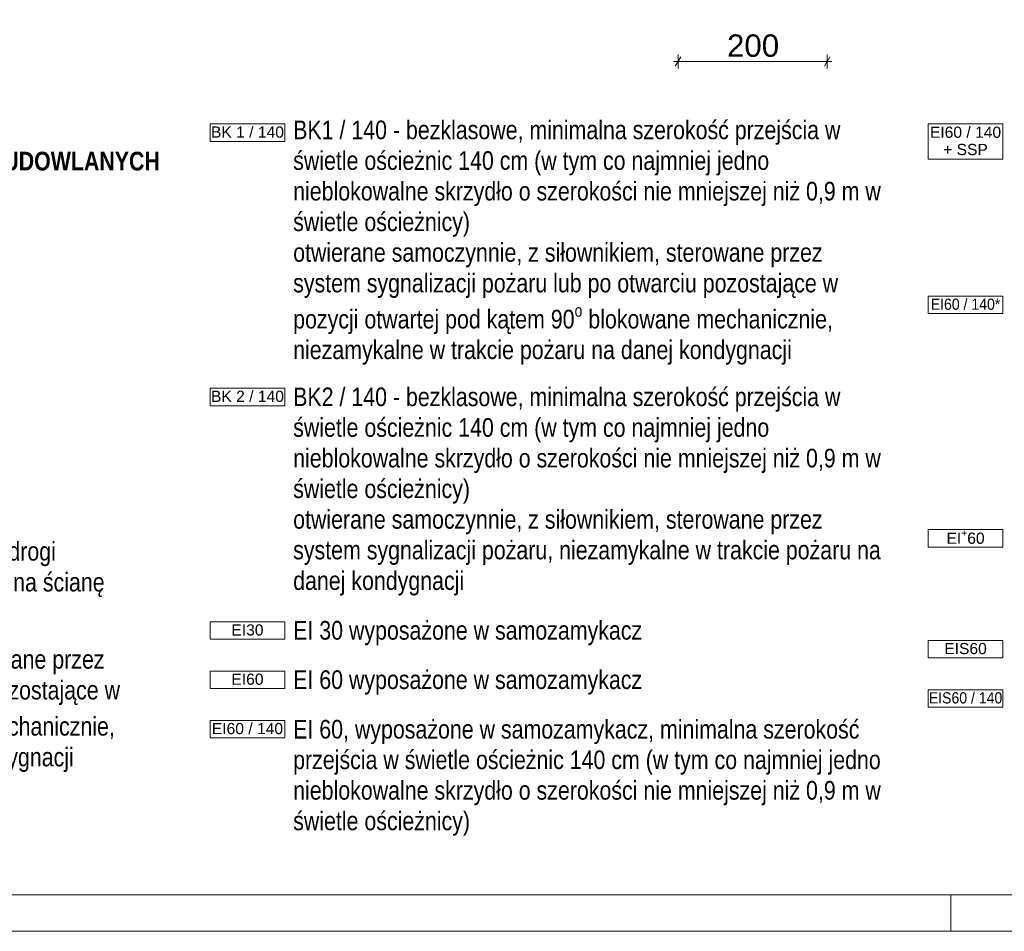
# Paper-space layout 'AP-04 STREFY POŻAROWE I EWAKUACJA - PIĘTRO 2' of a CAD drawing. Header units: millimetres. Extents: x 0 to 594, y 0 to 450.
# Tile 2 of 20: x 109 to 241, y 0 to 122. Entities that reach past the tile are written whole.
import ezdxf
from ezdxf.xclip import XClip

# ---------------------------------------------------------------- set-up
doc = ezdxf.new("R2010")
doc.units = ezdxf.units.MM
doc.header["$MEASUREMENT"] = 0
doc.header["$XCLIPFRAME"] = 0
for name, color, linetype, lineweight in [('A_Arkusz_Nr_pióra__1', 7, 'Continuous', 20), ('A_niewidoczne_Nr_pióra__1', 7, 'Continuous', 20), ('A_ppoż proj_Nr_pióra__1', 7, 'Continuous', 20)]:
    doc.layers.add(name, color=color, linetype=linetype, lineweight=lineweight)
for name, color, linetype, lineweight, true_color in [('A_Arkusz_Nr_pióra__237', 7, 'Continuous', 5, 0x343434), ('A_wymiary_Nr_pióra__102', 7, 'Continuous', 5, 0x009832), ('A_wymiary_Nr_pióra__70', 7, 'Continuous', 5, 0x65fe00)]:
    doc.layers.add(name, color=color, linetype=linetype, lineweight=lineweight, true_color=true_color)
doc.layers.add('A_podrys', color=7, linetype='Continuous')
doc.styles.add('STYL_AUTOMATYCZNY_1', font='arial.ttf')
doc.styles.add('STYL_AUTOMATYCZNY_2', font='ARIALN.TTF')
doc.styles.add('STYL_AUTOMATYCZNY_4', font='arial.ttf')
doc.styles.add('STYL_AUTOMATYCZNY_5', font='ARIALN.TTF')
doc.styles.add('STYL_AUTOMATYCZNY_6', font='arial.ttf', dxfattribs={"width": 0.9})

# ---------------------------------------------------------------- blocks, each defined once
blk = doc.blocks.new('Rysunek_1_1', base_point=(-1568.34, -187.27))
at = {"layer": 'A_wymiary_Nr_pióra__102', "color": 104, "linetype": 'Continuous', "lineweight": 5, "true_color": 0x009832}
for p, q in [((197.41, 115.7), (197.41, 117.58)), ((217.41, 115.7), (217.41, 117.58)), ((196.8, 116.64), (197.41, 116.64)), ((197.41, 116.64), (217.41, 116.64)), ((217.41, 116.64), (218.02, 116.64))]:
    blk.add_line(p, q, dxfattribs=at)
at = {"layer": 'A_wymiary_Nr_pióra__70', "color": 70, "linetype": 'Continuous', "lineweight": 5, "true_color": 0x65fe00}
for p, q in [((197.77, 117.26), (197.05, 116.01)), ((217.05, 116.01), (217.77, 117.26))]:
    blk.add_line(p, q, dxfattribs=at)
at = {"layer": 'A_wymiary_Nr_pióra__70', "color": 70, "linetype": 'Continuous', "lineweight": 5, "true_color": 0x65fe00, "insert": (203.98, 117.24), "char_height": 3, "width": 6.8645, "attachment_point": 7, "style": 'STYL_AUTOMATYCZNY_4'}
blk.add_mtext('\\A1;{\\pql;\\fArial|b0|i0|c238|p0;\\W1.000000;200}', dxfattribs=at)

psp = doc.layouts.new('AP-04 STREFY POŻAROWE I EWAKUACJA - PIĘTRO 2')

# ---------------------------------------------------------------- linework, layer by layer
at = {"layer": 'A_Arkusz_Nr_pióra__1', "color": 7, "linetype": 'Continuous', "lineweight": 20}
psp.add_line((589.1, 4.9), (29.9, 4.9), dxfattribs=at)
at = {"layer": 'A_Arkusz_Nr_pióra__1', "color": 7, "linetype": 'Continuous', "lineweight": 20, "flags": 128}
psp.add_lwpolyline([(0, 450), (594, 450), (594, 0), (0, 0)], close=True, dxfattribs=at)
at = {"layer": 'A_Arkusz_Nr_pióra__237', "color": 250, "linetype": 'Continuous', "lineweight": 5, "true_color": 0x343434}
psp.add_line((234, 0), (234, 4.9), dxfattribs=at)
at = {"layer": 'A_ppoż proj_Nr_pióra__1', "color": 7, "linetype": 'Continuous', "lineweight": 20, "flags": 128}
for points in [[(134.68, 108.29), (144.67, 108.29), (144.67, 105.93), (134.68, 105.93)], [(230.97, 108.29), (240.95, 108.29), (240.95, 103.57), (230.97, 103.57)], [(230.97, 85.2), (240.95, 85.2), (240.95, 82.84), (230.97, 82.84)], [(134.68, 72.84), (144.67, 72.84), (144.67, 70.49), (134.68, 70.49)], [(230.97, 53.87), (240.95, 53.87), (240.95, 51.52), (230.97, 51.52)], [(134.68, 41.52), (144.67, 41.52), (144.67, 39.16), (134.68, 39.16)], [(230.97, 39.02), (240.95, 39.02), (240.95, 36.66), (230.97, 36.66)], [(134.68, 34.9), (144.67, 34.9), (144.67, 32.55), (134.68, 32.55)], [(230.97, 32.4), (240.95, 32.4), (240.95, 30.05), (230.97, 30.05)], [(134.68, 28.28), (144.67, 28.28), (144.67, 25.93), (134.68, 25.93)]]:
    psp.add_lwpolyline(points, close=True, dxfattribs=at)

# ---------------------------------------------------------------- block references
at = {"layer": 'A_podrys', "color": 37, "linetype": 'Continuous', "lineweight": 5, "true_color": 0x656532}
ref = psp.add_blockref('Rysunek_1_1', (-1568.34, -187.27), dxfattribs=at)
XClip(ref).set_block_clipping_path([(49.3481679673, 105.4493491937), (589.1, 445.1)])

# ---------------------------------------------------------------- texts
at = {"layer": 'A_niewidoczne_Nr_pióra__1', "color": 7, "linetype": 'Continuous', "lineweight": 20, "char_height": 2.5, "width": 79.714, "attachment_point": 4, "style": 'STYL_AUTOMATYCZNY_2'}
for s, insert, line_spacing_factor in [('\\A1;{\\pql;\\fArial Narrow|b0|i0|c238|p0;\\W1.000000;BK1 / 140 - bezklasowe, minimalna szerokość przejścia w świetle ościeżnic 140 cm (w tym co najmniej jedno nieblokowalne skrzydło o szerokości nie mniejszej niż 0,9 m w świetle ościeżnicy)\\P\\pql;\\fArial Narrow|b0|i0|c238|p0;\\W1.000000;otwierane samoczynnie, z siłownikiem, sterowane przez system sygnalizacji pożaru lub po otwarciu pozostające w pozycji otwartej pod kątem 90\\fArial Narrow|b0|i0|c238|p0;\\W1.000000;\\A1{\\H.66x;\\So^  ;}\\fArial Narrow|b0|i0|c238|p0;\\W1.000000; blokowane mechanicznie, niezamykalne w trakcie pożaru na danej kondygnacji}', (145.81, 92.36), 0.985747), ('\\A1;{\\pql;\\fArial Narrow|b0|i0|c238|p0;\\W1.000000;BK2 / 140 - bezklasowe, minimalna szerokość przejścia w świetle ościeżnic 140 cm (w tym co najmniej jedno nieblokowalne skrzydło o szerokości nie mniejszej niż 0,9 m w świetle ościeżnicy)\\P\\pql;\\fArial Narrow|b0|i0|c238|p0;\\W1.000000;otwierane samoczynnie, z siłownikiem, sterowane przez system sygnalizacji pożaru, niezamykalne w trakcie pożaru na danej kondygnacji}', (145.81, 58.98), 0.985728), ('\\A1;{\\pql;\\fArial Narrow|b0|i0|c238|p0;\\W1.000000;BK - bezklasowe, jeśli zmniejszają szerokość drogi ewakuacyjnej, należy wymienić na wykładane na ścianę}', (49.53, 48.52), 0.992932), ('\\A1;{\\pql;\\fArial Narrow|b0|i0|c238|p0;\\W1.000000;BK1 - bezklasowe,\\P\\pql;\\fArial Narrow|b0|i0|c238|p0;\\W1.000000;otwierane samoczynnie, z siłownikiem, sterowane przez system sygnalizacji pożaru lub po otwarciu pozostające w pozycji otwartej pod kątem 90\\fArial Narrow|b0|i0|c238|p0;\\W1.000000;\\A1{\\H.66x;\\So^  ;}\\fArial Narrow|b0|i0|c238|p0;\\W1.000000; blokowane mechanicznie, niezamykalne w trakcie pożaru na danej kondygnacji}', (49.53, 31.61), 0.989796), ('\\A1;{\\pql;\\fArial Narrow|b0|i0|c238|p0;\\W1.000000;EI 60, wyposażone w samozamykacz, minimalna szerokość przejścia w świetle ościeżnic 140 cm (w tym co najmniej jedno nieblokowalne skrzydło o szerokości nie mniejszej niż 0,9 m w świetle ościeżnicy)}', (145.81, 20.58), 0.983094)]:
    psp.add_mtext(s, dxfattribs=dict(at, insert=insert, line_spacing_factor=line_spacing_factor))
at = {"layer": 'A_niewidoczne_Nr_pióra__1', "color": 7, "linetype": 'Continuous', "lineweight": 20, "insert": (37.9, 105.06), "char_height": 2.5, "attachment_point": 4, "line_spacing_factor": 0.854756, "style": 'STYL_AUTOMATYCZNY_5'}
psp.add_mtext('\\A1;{\\pql;\\fArial Narrow|b1|i0|c238|p0;\\L\\W1.000000;\\LLEGENDA:\\P\\pql;\\fArial Narrow|b1|i0|c238|p0;\\l\\W1.000000;\\lKLASA ODPORNOŚCI OGNIOWEJ ELEMENTÓW BUDOWLANYCH}', dxfattribs=at)
at = {"layer": 'A_niewidoczne_Nr_pióra__1', "color": 7, "linetype": 'Continuous', "lineweight": 20, "char_height": 2.5, "attachment_point": 4, "style": 'STYL_AUTOMATYCZNY_2'}
for s, insert in [('\\A1;{\\pql;\\fArial Narrow|b0|i0|c238|p0;\\W1.000000;EI 30 wyposażone w samozamykacz}', (145.81, 39.99)), ('\\A1;{\\pql;\\fArial Narrow|b0|i0|c238|p0;\\W1.000000;EI 60 wyposażone w samozamykacz}', (145.81, 33.37))]:
    psp.add_mtext(s, dxfattribs=dict(at, insert=insert))
at = {"layer": 'A_ppoż proj_Nr_pióra__1', "color": 7, "linetype": 'Continuous', "lineweight": 20, "char_height": 1.5, "attachment_point": 5}
for s, insert, style in [('\\A1;{\\pqc;\\fArial|b0|i0|c238|p0;\\W1.000000;BK 1 / 140}', (139.68, 107.18), 'STYL_AUTOMATYCZNY_1'), ('\\A1;{\\pqc;\\fArial|b0|i0|c238|p0;\\W0.900000;EI60 / 140*}', (235.96, 84.09), 'STYL_AUTOMATYCZNY_6'), ('\\A1;{\\pqc;\\fArial|b0|i0|c238|p0;\\W1.000000;BK 2 / 140}', (139.68, 71.74), 'STYL_AUTOMATYCZNY_1'), ('\\A1;{\\pqc;\\fArial|b0|i0|c238|p0;\\W1.000000;EI\\fArial|b0|i0|c238|p0;\\W1.000000;\\A1{\\H.66x;\\S+^  ;}\\fArial|b0|i0|c238|p0;\\W1.000000;60}', (235.96, 52.72), 'STYL_AUTOMATYCZNY_1'), ('\\A1;{\\pqc;\\fArial|b0|i0|c238|p0;\\W1.000000;EI30}', (139.68, 40.41), 'STYL_AUTOMATYCZNY_1'), ('\\A1;{\\pqc;\\fArial|b0|i0|c238|p0;\\W1.000000;EIS60}', (235.96, 37.91), 'STYL_AUTOMATYCZNY_1'), ('\\A1;{\\pqc;\\fArial|b0|i0|c238|p0;\\W1.000000;EI60}', (139.68, 33.8), 'STYL_AUTOMATYCZNY_1'), ('\\A1;{\\pqc;\\fArial|b0|i0|c238|p0;\\W0.900000;EIS60 / 140}', (235.96, 31.3), 'STYL_AUTOMATYCZNY_6'), ('\\A1;{\\pqc;\\fArial|b0|i0|c238|p0;\\W1.000000;EI60 / 140}', (139.68, 27.18), 'STYL_AUTOMATYCZNY_1')]:
    psp.add_mtext(s, dxfattribs=dict(at, insert=insert, style=style))
at = {"layer": 'A_ppoż proj_Nr_pióra__1', "color": 7, "linetype": 'Continuous', "lineweight": 20, "insert": (235.96, 106), "char_height": 1.5, "width": 9.9819, "attachment_point": 5, "line_spacing_factor": 0.92441, "style": 'STYL_AUTOMATYCZNY_1'}
psp.add_mtext('\\A1;{\\pqc;\\fArial|b0|i0|c238|p0;\\W1.000000;EI60 / 140 + SSP}', dxfattribs=at)

doc.saveas('drawing.dxf')
